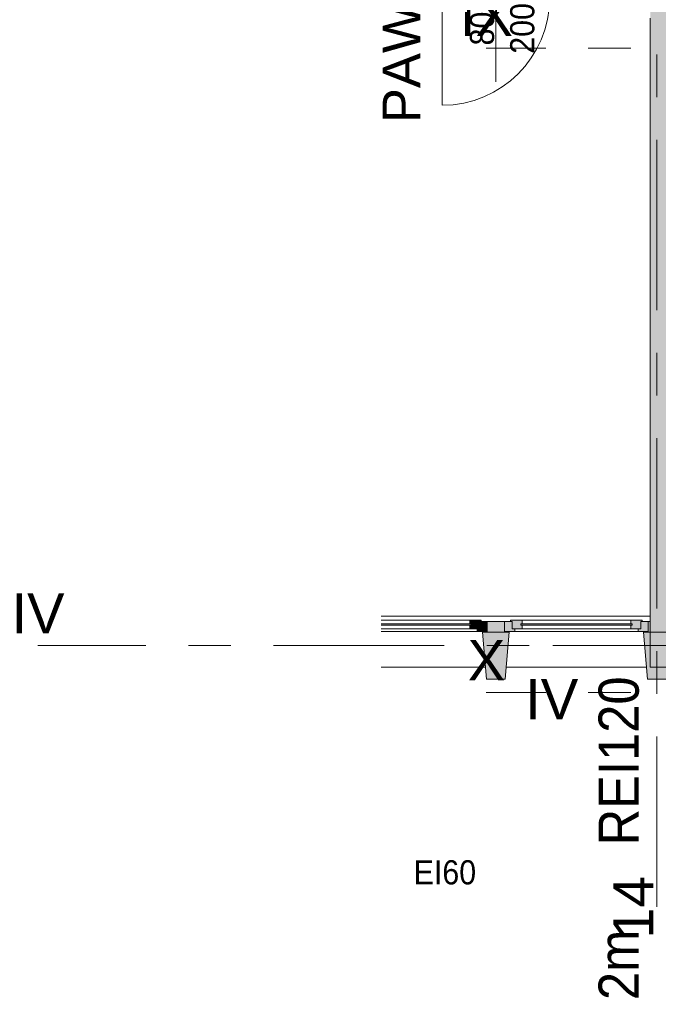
# Model space of a CAD drawing. Header units: centimetres. Extents: x -1737 to 22393, y -8842 to 3838.
# Tile 93 of 167: x -1716 to -1241, y 2096 to 2830. Entities that reach past the tile are written whole.
import ezdxf

# ---------------------------------------------------------------- set-up
doc = ezdxf.new("R2010")
doc.units = ezdxf.units.CM
doc.linetypes.add('Oś', pattern=[222.25, 127, -31.75, 31.75, -31.75])
for name, color, linetype, lineweight in [('A-ANNO-NOTE', 131, 'Continuous', 13), ('A-DETL-GENF', 92, 'Continuous', 9), ('A-DETL-MEDM', 33, 'Continuous', 13), ('A-DOOR', 31, 'Continuous', 13), ('A-GLAZ', 151, 'Continuous', 13), ('A-WALL', 113, 'Continuous', 13), ('A-WALL-PATT', 111, 'Continuous', 13), ('G-ANNO-TEXT', 231, 'Continuous', 13), ('S-GRID', 1, 'Continuous', 13), ('S-GRID-IDEN', 1, 'Continuous', 13)]:
    doc.layers.add(name, color=color, linetype=linetype, lineweight=lineweight)
doc.styles.add('Arial', font='arial.ttf', dxfattribs={"width": 0.9, "height": 18})
doc.styles.add('Arial_4', font='arial.ttf', dxfattribs={"height": 30})
doc.styles.add('Arial_6', font='arial.ttf', dxfattribs={"height": 28})
doc.styles.add('Arial_8', font='arial.ttf', dxfattribs={"width": 0.9, "height": 30})

# ---------------------------------------------------------------- blocks, each defined once
blk = doc.blocks.new('Elewacja północna - dekoracje1 - Elewacja północna - dekoracje-1864882-3_piętro I __3_90 m_ - stan projektowany')
at = {"layer": 'A-WALL', "lineweight": 9}
h = blk.add_hatch(color=50, dxfattribs=at)
h.paths.add_polyline_path([(2338.33, 1226.62), (2338.33, 1221.62), (2347.33, 1221.62), (2347.33, 1233.62), (2373.33, 1233.62), (2373.33, 1238.62), (2338.33, 1235.62), (2338.33, 1233.62)], flags=0)
h.paths.add_polyline_path([(2338.33, 1355.62), (2338.33, 1341.62), (2373.33, 1338.62), (2373.33, 1358.62), (2347.33, 1356.39)], flags=0)
at = {"layer": 'A-WALL', "color": 253, "lineweight": 9}
for p, q in [((2373.33, 1358.62), (2338.33, 1355.62)), ((2373.33, 1338.62), (2373.33, 1358.62)), ((2338.33, 1355.62), (2338.33, 1341.62)), ((2338.33, 1341.62), (2373.33, 1338.62)), ((2373.33, 1238.62), (2338.33, 1235.62)), ((2338.33, 1235.62), (2338.33, 1221.62)), ((2373.33, 1221.62), (2373.33, 1238.62)), ((2338.33, 1221.62), (2373.33, 1221.62))]:
    blk.add_line(p, q, dxfattribs=at)
blk = doc.blocks.new('Okno - automatyczna etykieta - 107x___ _-20_cm jednoskrzydłowe bez węgarka-V4-3_piętro I __3_90 m_ - stan projektowany')
at = {"layer": 'A-GLAZ', "lineweight": 9}
for points in [[(-25.51, 1.25), (41.5, 1.25), (41.5, 2.25), (-25.51, 2.25)], [(40.5, -1.5), (48, -1.5), (48, 4), (49, 4), (49, 5), (40.5, 5), (40.5, 2.25), (41.5, 2.25), (41.5, 1.25), (40.5, 1.25), (40.5, 0.83)], [(53.5, -3.5), (53.5, 4), (48, 4), (48, -1.5), (46, -1.5), (46, -3.5), (53, -3.5)]]:
    blk.add_hatch(color=50, dxfattribs=at).paths.add_polyline_path(points, flags=0)
at = {"layer": 'A-GLAZ', "color": 253, "lineweight": 9}
for p, q in [((40.5, 5), (-25.51, 5)), ((-25.51, 2.25), (41.5, 2.25)), ((41.5, 1.25), (-25.51, 1.25)), ((40.5, 5), (49, 5)), ((40.5, 2.25), (40.5, 5)), ((41.5, 2.25), (40.5, 2.25)), ((40.5, 1.25), (41.5, 1.25)), ((40.5, -1.5), (40.5, 1.25)), ((41.5, 2.25), (41.5, 1.25)), ((41.5, 1.25), (41.5, 2.25)), ((48, 4), (48, -1.5)), ((49, 4), (48, 4)), ((48, 4), (53.5, 4)), ((48, -1.5), (48, 4)), ((49, 5), (49, 4)), ((53.5, 4), (53.5, -3.5)), ((40.5, -1.5), (-25.51, -1.5)), ((46, -3.5), (-25.51, -3.5)), ((-25.51, -3.5), (53.5, -3.5)), ((48, -1.5), (40.5, -1.5)), ((46, -1.5), (48, -1.5)), ((46, -3.5), (46, -1.5)), ((53.5, -3.5), (46, -3.5))]:
    blk.add_line(p, q, dxfattribs=at)
blk = doc.blocks.new('Okno - automatyczna etykieta - 107x___ _-20_cm jednoskrzydłowe bez węgarka-V5-3_piętro I __3_90 m_ - stan projektowany')
at = {"layer": 'A-GLAZ', "lineweight": 9}
h = blk.add_hatch(color=50, dxfattribs=at)
h.paths.add_polyline_path([(53.5, 3.5), (46, 3.5), (46, 1.5), (48, 1.5), (48, -4), (53.5, -4)], flags=0)
h.paths.add_polyline_path([(-50, 3.5), (-53.5, 3.5), (-53.5, -4), (-48, -4), (-48, 1.5), (-46, 1.5), (-46, 3.5), (-48, 3.5)], flags=0)
h = blk.add_hatch(color=50, dxfattribs=at)
h.paths.add_polyline_path([(-41.5, 1.5), (-48, 1.5), (-48, -4), (-49, -4), (-49, -5), (-40.5, -5), (-40.5, -2.25), (-41.5, -2.25), (-41.5, -1.25), (-40.5, -1.25), (-40.5, 1.5)], flags=0)
h.paths.add_polyline_path([(40.5, 1.5), (40.5, -1.25), (41.5, -1.25), (41.5, -2.25), (40.5, -2.25), (40.5, -5), (49, -5), (49, -4), (48, -4), (48, 1.5), (41.5, 1.5)], flags=0)
blk.add_hatch(color=50, dxfattribs=at).paths.add_polyline_path([(-41.5, -1.25), (-41.5, -2.25), (41.5, -2.25), (41.5, -1.25), (-40.5, -1.25)], flags=0)
at = {"layer": 'A-GLAZ', "color": 253, "lineweight": 9}
for p, q in [((-46, 3.5), (-53.5, 3.5)), ((-53.5, 3.5), (-53.5, -4)), ((-53.5, 3.5), (53.5, 3.5)), ((-40.5, 1.5), (-48, 1.5)), ((-48, 1.5), (-48, -4)), ((-48, -4), (-48, 1.5)), ((-48, 1.5), (-46, 1.5)), ((-46, 1.5), (-46, 3.5)), ((46, 3.5), (-46, 3.5)), ((-40.5, -1.25), (-40.5, 1.5)), ((40.5, 1.5), (-40.5, 1.5)), ((48, 1.5), (40.5, 1.5)), ((40.5, 1.5), (40.5, -1.25)), ((53.5, 3.5), (46, 3.5)), ((46, 3.5), (46, 1.5)), ((46, 1.5), (48, 1.5)), ((48, -4), (48, 1.5)), ((48, 1.5), (48, -4)), ((53.5, -4), (53.5, 3.5)), ((-53.5, -4), (-48, -4)), ((-48, -4), (-49, -4)), ((-49, -4), (-49, -5)), ((-49, -5), (-40.5, -5)), ((41.5, -1.25), (-41.5, -1.25)), ((-41.5, -1.25), (-41.5, -2.25)), ((-41.5, -2.25), (-41.5, -1.25)), ((-41.5, -1.25), (-40.5, -1.25)), ((-41.5, -2.25), (41.5, -2.25)), ((-40.5, -2.25), (-41.5, -2.25)), ((-40.5, -5), (-40.5, -2.25)), ((40.5, -5), (-40.5, -5)), ((40.5, -1.25), (41.5, -1.25)), ((40.5, -2.25), (40.5, -5)), ((41.5, -2.25), (40.5, -2.25)), ((40.5, -5), (49, -5)), ((41.5, -2.25), (41.5, -1.25)), ((41.5, -1.25), (41.5, -2.25)), ((49, -4), (48, -4)), ((48, -4), (53.5, -4)), ((49, -5), (49, -4))]:
    blk.add_line(p, q, dxfattribs=at)
blk = doc.blocks.new('DRZWI 1S - automatyczna etykieta - Drzwi 80-2146377-3_piętro I __3_90 m_ - stan projektowany')
at = {"layer": 'A-DETL-GENF', "color": 253}
for p, q in [((-45.5, -2.5), (-45.5, -12.05)), ((-40, -2.5), (-45.5, -2.5)), ((-40, -12.05), (-40, -2.5)), ((45.5, -2.5), (40, -2.5)), ((40, -2.5), (40, -12.05)), ((45.5, -12.05), (45.5, -2.5)), ((-45.5, -12.05), (-40, -12.05)), ((40, -12.05), (45.5, -12.05))]:
    blk.add_line(p, q, dxfattribs=at)
at = {"layer": 'A-DETL-MEDM', "color": 253, "lineweight": 9}
for p, q in [((-40, -2.5), (-45.5, -2.5)), ((-45.5, -2.5), (-45.5, -12.05)), ((-40, -12.05), (-40, -2.5)), ((40, -12.05), (40, -2.5)), ((40, -2.5), (45.5, -2.5)), ((45.5, -2.5), (45.5, -12.05)), ((-45.5, -12.05), (-40, -12.05)), ((45.5, -12.05), (40, -12.05))]:
    blk.add_line(p, q, dxfattribs=at)
at = {"layer": 'A-DOOR', "color": 253, "lineweight": 9}
blk.add_line((40, -2.5), (40, 77.5), dxfattribs=at)
blk.add_arc((40, -2.5), 80, 90, 180, dxfattribs=at)
blk = doc.blocks.new('Pawilon A_rvt-1-3_piętro I __3_90 m_ - stan projektowany')
at = {"layer": 'A-WALL-PATT'}
blk.add_hatch(color=10, dxfattribs=at).paths.add_polyline_path([(-1234.62, 2347.33), (-1234.62, 2843.33), (-1246.62, 2843.33), (-1246.62, 2347.33)], flags=0)
h = blk.add_hatch(color=10, dxfattribs=at)
h.paths.add_polyline_path([(-1248.12, 2373.33), (-1246.62, 2373.33), (-1246.62, 2381.33), (-1248.12, 2381.33), (-1248.12, 2373.83)], flags=0)
h.paths.add_polyline_path([(-1366.75, 2373.33), (-1355.12, 2373.33), (-1355.12, 2381.33), (-1368.12, 2381.33), (-1368.12, 2373.33)], flags=0)
at = {"layer": 'A-ANNO-NOTE', "color": 53}
blk.add_line((-1361.62, 2863.33), (-1361.62, 2783.33), dxfattribs=at)
at = {"layer": 'A-WALL', "color": 253, "lineweight": 9}
for p, q in [((-1246.62, 2830.83), (-1246.62, 2347.33)), ((-1447.13, 2385.33), (-1246.62, 2385.33)), ((-1355.12, 2381.33), (-1368.12, 2381.33)), ((-1246.62, 2381.33), (-1248.12, 2381.33)), ((-1246.62, 2373.33), (-1246.62, 2381.33)), ((-1368.12, 2373.83), (-1368.12, 2373.33)), ((-1368.12, 2373.33), (-1355.12, 2373.33)), ((-1355.12, 2373.33), (-1355.12, 2373.83)), ((-1248.12, 2373.83), (-1248.12, 2373.33)), ((-1248.12, 2373.33), (-1246.62, 2373.33)), ((-1369.39, 2347.33), (-1447.13, 2347.33)), ((-1249.39, 2347.33), (-1353.85, 2347.33)), ((-1246.62, 2347.33), (-1234.62, 2347.33))]:
    blk.add_line(p, q, dxfattribs=at)
at = {"layer": 'S-GRID', "linetype": 'Oś'}
for p, q in [((-1241.62, 2168.65), (-1241.62, 3739.04)), ((-1177.97, 2363.33), (-1702.93, 2363.33))]:
    blk.add_line(p, q, dxfattribs=at)
at = {"color": 253, "lineweight": 9}
for name, p, rotation in [('DRZWI 1S - automatyczna etykieta - Drzwi 80-2146377-3_piętro I __3_90 m_ - stan projektowany', (-1361.62, 2843.33), 180), ('Okno - automatyczna etykieta - 107x___ _-20_cm jednoskrzydłowe bez węgarka-V5-3_piętro I __3_90 m_ - stan projektowany', (-1301.62, 2377.33), 180), ('Elewacja północna - dekoracje1 - Elewacja północna - dekoracje-1864882-3_piętro I __3_90 m_ - stan projektowany', (-13, 0), 90.00000000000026)]:
    blk.add_blockref(name, p, dxfattribs=dict(at, rotation=rotation))
blk.add_blockref('Okno - automatyczna etykieta - 107x___ _-20_cm jednoskrzydłowe bez węgarka-V4-3_piętro I __3_90 m_ - stan projektowany', (-1421.62, 2377.33), dxfattribs=at)
at = {"layer": 'A-ANNO-NOTE', "char_height": 18, "attachment_point": 5, "rotation": 90, "line_spacing_factor": 0.936439, "style": 'Arial'}
for s, insert, width in [('\\pxqc,t6.35,12.7,19.05,25.4,31.75,38.1,44.45,50.8,57.15,63.5,69.85,76.2,82.55,88.9,95.25,101.6,107.95,114.3,120.65,127,133.35,139.7,146.05,152.4,158.75,165.1,171.45,177.8,184.15,190.5,196.85,203.2;{200}', (-1341.86, 2823.09), 38.07), ('\\pxqc,t6.35,12.7,19.05,25.4,31.75,38.1,44.45,50.8,57.15,63.5,69.85,76.2,82.55,88.9,95.25,101.6,107.95,114.3,120.65,127,133.35,139.7,146.05,152.4,158.75,165.1,171.45,177.8,184.15,190.5,196.85,203.2;{200}', (-1341.86, 2823.09), 38.07), ('\\pxqc,t6.35,12.7,19.05,25.4,31.75,38.1,44.45,50.8,57.15,63.5,69.85,76.2,82.55,88.9,95.25,101.6,107.95,114.3,120.65,127,133.35,139.7,146.05,152.4,158.75,165.1,171.45,177.8,184.15,190.5,196.85,203.2;{80}', (-1371.86, 2823), 25.65)]:
    blk.add_mtext(s, dxfattribs=dict(at, insert=insert, width=width))
at = {"layer": 'S-GRID-IDEN', "insert": (-1702.75, 2387.39), "char_height": 30, "width": 41, "attachment_point": 5, "line_spacing_factor": 0.936439, "style": 'Arial_4'}
blk.add_mtext('\\pxqc,t4.23333,8.46667,12.7,16.93333,21.16667,25.4,29.63333,33.86667,38.1,42.33333,46.56667,50.8,55.03333,59.26667,63.5,67.73333,71.96667,76.2,80.43333,84.66667,88.9,93.13333,97.36667,101.6,105.83333,110.06667,114.3,118.53333,122.76667,127,131.23333,135.46667;{IV}', dxfattribs=at)
at = {"layer": 'S-GRID-IDEN', "insert": (-1259.25, 2168.28), "char_height": 30, "width": 48.3, "attachment_point": 5, "rotation": 90, "line_spacing_factor": 0.936439, "style": 'Arial_4'}
blk.add_mtext('\\pxqc,t4.23333,8.46667,12.7,16.93333,21.16667,25.4,29.63333,33.86667,38.1,42.33333,46.56667,50.8,55.03333,59.26667,63.5,67.73333,71.96667,76.2,80.43333,84.66667,88.9,93.13333,97.36667,101.6,105.83333,110.06667,114.3,118.53333,122.76667,127,131.23333,135.46667;{14}', dxfattribs=at)

msp = doc.modelspace()

# ---------------------------------------------------------------- linework, layer by layer
at = {"layer": 'S-GRID', "linetype": 'Oś'}
for p, q in [((1342.46, 2808.33), (-1368.76, 2808.33)), ((-1319.27, 2363.33), (1774.38, 2363.33)), ((1342.46, 2328.33), (-1368.76, 2328.33))]:
    msp.add_line(p, q, dxfattribs=at)

# ---------------------------------------------------------------- block references
at = {"lineweight": 5}
msp.add_blockref('Pawilon A_rvt-1-3_piętro I __3_90 m_ - stan projektowany', (0, 0), dxfattribs=at)

# ---------------------------------------------------------------- texts
at = {"layer": 'G-ANNO-TEXT', "color": 1, "insert": (-1285.16, 2340.36), "char_height": 30, "width": 248.9751, "attachment_point": 3, "rotation": 90, "line_spacing_factor": 0.936439, "style": 'Arial_8'}
msp.add_mtext('\\pxqr,t3.81,7.62,11.43,15.24,19.05,22.86,26.67,30.48,34.29,38.1,41.91,45.72,49.53,53.34,57.15,60.96,64.77,68.58,72.39,76.2,80.01,83.82,87.63,91.44,95.25,99.06,102.87,106.68,110.49,114.3,118.11,121.92;{2m      REI120}', dxfattribs=at)
at = {"layer": 'G-ANNO-TEXT', "color": 1, "insert": (-1422.9, 2203.47), "char_height": 18, "width": 46.2681, "attachment_point": 1, "line_spacing_factor": 0.936439, "style": 'Arial'}
msp.add_mtext('\\pxt6.35,12.7,19.05,25.4,31.75,38.1,44.45,50.8,57.15,63.5,69.85,76.2,82.55,88.9,95.25,101.6,107.95,114.3,120.65,127,133.35,139.7,146.05,152.4,158.75,165.1,171.45,177.8,184.15,190.5,196.85,203.2;{EI60}', dxfattribs=at)
at = {"layer": 'S-GRID-IDEN', "char_height": 30, "attachment_point": 5, "line_spacing_factor": 0.936439, "style": 'Arial_4'}
for s, insert, width in [('\\pxqc,t4.23333,8.46667,12.7,16.93333,21.16667,25.4,29.63333,33.86667,38.1,42.33333,46.56667,50.8,55.03333,59.26667,63.5,67.73333,71.96667,76.2,80.43333,84.66667,88.9,93.13333,97.36667,101.6,105.83333,110.06667,114.3,118.53333,122.76667,127,131.23333,135.46667;{IX}', (-1368.64, 2832.39), 39.7), ('\\pxqc,t4.23333,8.46667,12.7,16.93333,21.16667,25.4,29.63333,33.86667,38.1,42.33333,46.56667,50.8,55.03333,59.26667,63.5,67.73333,71.96667,76.2,80.43333,84.66667,88.9,93.13333,97.36667,101.6,105.83333,110.06667,114.3,118.53333,122.76667,127,131.23333,135.46667;{X}', (-1368.64, 2352.39), 27.8), ('\\pxqc,t4.23333,8.46667,12.7,16.93333,21.16667,25.4,29.63333,33.86667,38.1,42.33333,46.56667,50.8,55.03333,59.26667,63.5,67.73333,71.96667,76.2,80.43333,84.66667,88.9,93.13333,97.36667,101.6,105.83333,110.06667,114.3,118.53333,122.76667,127,131.23333,135.46667;{IV}', (-1320.05, 2323.38), 41)]:
    msp.add_mtext(s, dxfattribs=dict(at, insert=insert, width=width))

# ---------------------------------------------------------------- next in the draw order: texts
at = {"layer": 'G-ANNO-TEXT', "color": 7, "insert": (-1445.96, 2752.53), "char_height": 28, "width": 219.776, "attachment_point": 1, "rotation": 90, "line_spacing_factor": 0.936439, "style": 'Arial_6', "bg_fill": 3, "box_fill_scale": 1.25, "bg_fill_color": 256, "bg_fill_true_color": 13158600, "bg_fill_transparency": 0}
msp.add_mtext('\\pxt4.53571,9.07143,13.60714,18.14286,22.67857,27.21429,31.75,36.28571,40.82143,45.35714,49.89286,54.42857,58.96429,63.5,68.03571,72.57143,77.10714,81.64286,86.17857,90.71429,95.25,99.78571,104.32143,108.85714,113.39286,117.92857,122.46429,127,131.53571,136.07143,140.60714,145.14286;{PAWILON A}', dxfattribs=at)

doc.saveas('drawing.dxf')
